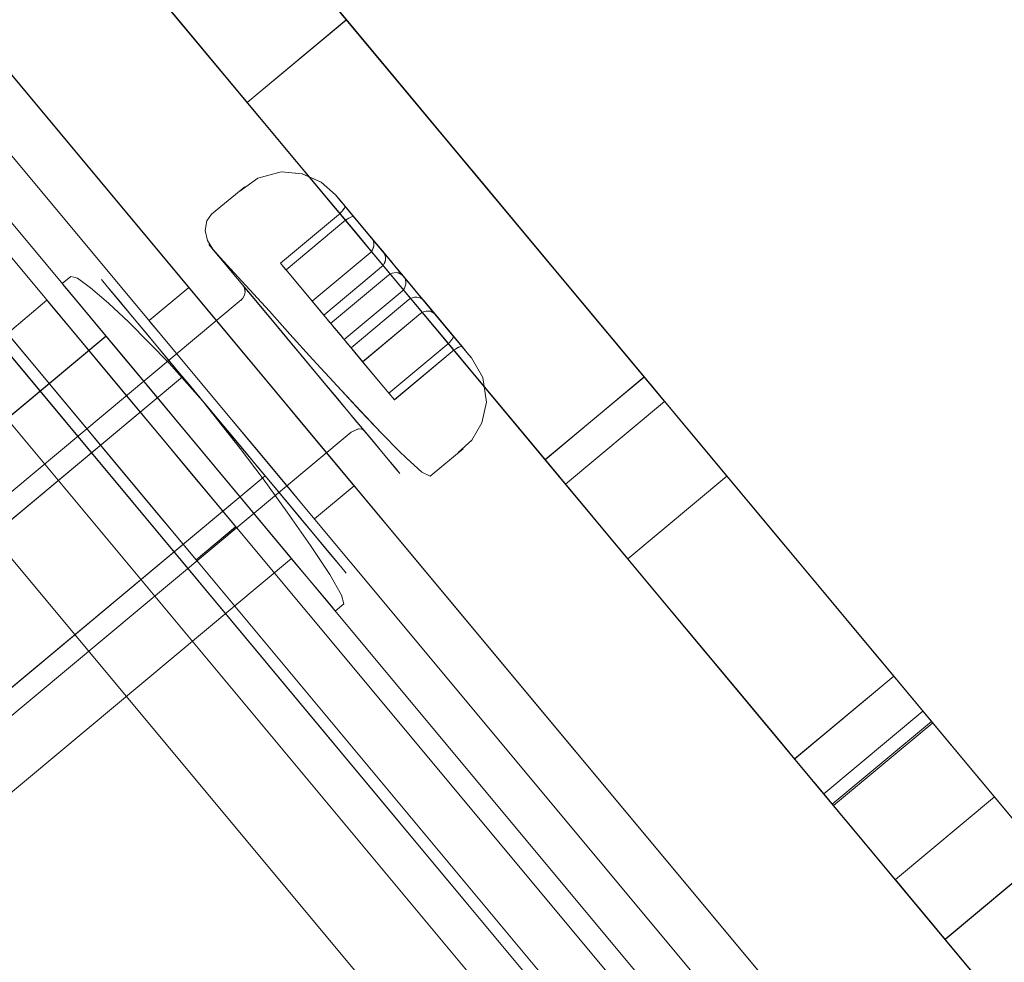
# Model space of a CAD drawing. Header units: millimetres. Extents: x -125266 to 274256, y -711690 to -301689.
# Tile 52 of 256: x -53316 to -53293, y -360951 to -360929. Entities that reach past the tile are written whole.
import ezdxf

# ---------------------------------------------------------------- set-up
doc = ezdxf.new("R2010")
doc.units = ezdxf.units.MM
doc.linetypes.add('CONTINOUS', pattern=[0])
for name, color, linetype, lineweight in [('AD Wall', 8, 'Continuous', 15), ('ARCH', 7, 'Continuous', 0), ('Equipment', 8, 'Continuous', 0), ('MEPTEK HVAC-Kitchen Fresh Air Duct', 3, 'Continuous', 30), ('MEPTEK-TEXT1', 7, 'Continuous', 30)]:
    doc.layers.add(name, color=color, linetype=linetype, lineweight=lineweight)
doc.layers.add('Light Equipment', color=8, linetype='Continuous')
doc.styles.get("Standard").update_dxf_attribs({"font": 'ARIALN.TTF'})
doc.styles.add('Times New Roman', font='times.ttf', dxfattribs={"height": 150})
doc.dimstyles.new('ARA-125', dxfattribs={"dimtxt": 200, "dimasz": 75, "dimexe": 0, "dimexo": 75, "dimgap": 7.5, "dimtad": 0, "dimdec": 0, "dimrnd": 5, "dimdsep": 46, "dimtxsty": 'Times New Roman', "dimblk": 'ARCHTICK', "dimcen": 56.25, "dimdle": 56.25, "dimclrd": 256, "dimclre": 256, "dimclrt": 256, "dimazin": 3, "dimtfac": 1, "dimtdec": 0, "dimtix": 1, "dimtmove": 1, "dimatfit": 3, "dimfxl": 0, "dimtolj": 1, "dimlwd": -1, "dimlwe": 0, "dimarcsym": 0})
pattern_1 = [(22.867872, (419150.544, -703283.92), (-30.845707, 73.1364), [])]

# ---------------------------------------------------------------- blocks, each defined once
blk = doc.blocks.new('A$Cf0359734')
at = {"layer": 'Equipment', "extrusion": (0, 0, -1), "elevation": -15}
for points in [[(-610.078, 1224.798, -3.802846), (-1131.035, 947.449, 3.802846)], [(-563.585, 1106.137, -3.146449), (-1057.949, 842.946, 3.146449)]]:
    blk.add_lwpolyline(points, format="xyb", close=True, dxfattribs=at)
for points in [[(-591.722, 1158.987, -3.538831), (-1086.084, 895.797), (-1091.774, 906.486), (-1091.58, 906.121), (-1086.084, 895.797), (-1084.559, 898.382), (-1083.015, 900.957), (-1081.46, 903.525), (-1079.888, 906.087), (-1078.303, 908.636), (-1076.702, 911.181)], [(-1077.22, 914.233), (-1087.359, 908.836), (-1091.168, 906.808, 3.626728), (-598.019, 1169.352)], [(-597.218, 1169.311, -3.616317), (-1091.58, 906.121), (-1091.532, 906.208), (-1091.475, 906.293), (-1091.426, 906.38), (-1091.369, 906.465), (-1091.32, 906.552), (-1091.272, 906.639), (-1091.215, 906.724), (-1091.168, 906.808), (-598.022, 1169.351)], [(-597.218, 1169.31, -3.616317), (-1091.582, 906.12, 3.616317), (-597.219, 1169.312)], [(-591.722, 1158.988, -3.538831), (-1086.084, 895.795), (-1084.554, 898.384), (-1083.015, 900.956), (-1081.455, 903.526), (-1079.889, 906.086), (-1078.304, 908.635), (-1076.703, 911.179)], [(-599.158, 1041.719, -0.011713), (-984.646, 836.489), (-990.409, 833.326), (-995.883, 829.759), (-1000.962, 825.886), (-1005.713, 821.665), (-1011.224, 815.871), (-1016.164, 809.592), (-1020.378, 803.047), (-1023.979, 796.101), (-1025.529, 792.694), (-1080.437, 895.526, 3.572618), (-594.649, 1154.151, -3.572618), (-1080.436, 895.526, 3.572618), (-594.65, 1154.151, -3.572618), (-1080.31, 895.593), (-1031.842, 804.552), (-1031.857, 804.516), (-1031.842, 804.552)], [(-546.271, 1063.035, -2.890001), (-1031.776, 804.429), (-1025.527, 792.692)]]:
    blk.add_lwpolyline(points, format="xyb", dxfattribs=at)
for points in [[(-291.028, 543.105), (-743.017, 302.473)], [(-292.438, 545.753), (-744.427, 305.122)], [(-743.016, 302.474), (-291.027, 543.105), (-743.016, 302.474), (-744.425, 305.121)], [(-245.91, 458.357), (-288.208, 537.808), (-740.197, 297.177)], [(-697.897, 217.726), (-740.196, 297.177), (-734.902, 299.996), (-740.196, 297.177), (-288.207, 537.809)], [(-728.008, 310.463), (-306.033, 535.116), (-728.008, 310.463), (-724.248, 303.401)], [(-732.607, 297.82), (-734.016, 300.467), (-294.39, 534.517)], [(-730.802, 304.671), (-301.007, 533.487), (-730.802, 304.671), (-730.238, 303.612)], [(-734.016, 300.466), (-732.606, 297.819), (-292.98, 531.869)], [(-728.72, 303.287), (-299.682, 531.7)], [(-725.729, 302.928), (-299.82, 529.675), (-300.384, 530.734)], [(-299.821, 529.675), (-300.384, 530.734), (-726.293, 303.987)], [(-726.293, 303.987), (-300.384, 530.734)], [(-725.729, 302.928), (-299.82, 529.675)], [(-298.272, 529.051), (-727.31, 300.639), (-727.982, 300.281), (-728.644, 299.928), (-729.285, 299.587), (-729.894, 299.263), (-730.455, 298.964), (-730.974, 298.688), (-731.429, 298.446), (-731.821, 298.237)], [(-728.009, 310.464), (-724.249, 303.401), (-302.273, 528.054), (-724.249, 303.401), (-302.273, 528.054), (-724.249, 303.401)], [(-611.324, 375.983), (-613.834, 374.647), (-616.248, 373.362), (-618.577, 372.122), (-621.209, 370.721), (-623.708, 369.39), (-625.524, 368.424), (-627.265, 367.496), (-628.938, 366.606), (-630.537, 365.754), (-632.062, 364.943), (-633.518, 364.168)], [(-614.344, 374.375), (-614.439, 374.325), (-631.524, 365.229), (-615.302, 373.865)], [(-614.346, 374.375), (-640.113, 360.656)], [(-619.915, 368.01), (-617.252, 369.428), (-615.251, 370.494), (-613.678, 371.331), (-613.52, 371.415), (-613.213, 371.579), (-613.186, 371.593), (-614.595, 374.24)], [(-640.113, 360.656), (-614.823, 374.121)], [(-614.823, 374.121), (-631.526, 365.228)], [(-615.3, 373.866), (-631.522, 365.23)], [(-632.107, 361.519), (-633.517, 364.167), (-632.107, 361.519), (-630.651, 362.295), (-629.127, 363.106), (-627.528, 363.957), (-625.855, 364.848), (-624.113, 365.775), (-622.302, 366.739), (-620.185, 367.867), (-617.977, 369.042), (-615.679, 370.266), (-612.863, 371.765), (-609.914, 373.335)], [(-632.109, 361.519), (-628.826, 363.266), (-625.507, 365.033), (-622.659, 366.55), (-619.784, 368.08), (-616.877, 369.628), (-618.287, 372.275)], [(-633.517, 364.168), (-630.738, 365.648), (-627.927, 367.144), (-625.089, 368.655), (-621.706, 370.456), (-618.286, 372.277)], [(-612.934, 371.727), (-630.114, 362.581), (-631.523, 365.228), (-630.114, 362.581), (-613.892, 371.217)], [(-612.936, 371.726), (-638.703, 358.008)], [(-638.703, 358.008), (-640.113, 360.655), (-638.703, 358.008), (-613.413, 371.472)], [(-613.413, 371.472), (-630.116, 362.579)], [(-613.89, 371.218), (-630.112, 362.582)], [(-638.39, 358.175), (-638.66, 358.031), (-638.501, 358.116), (-638.077, 358.341), (-637.977, 358.395), (-636.669, 359.091), (-634.916, 360.024), (-632.296, 361.419), (-629.834, 362.73), (-627.917, 363.75), (-626.467, 364.522), (-625.302, 365.142), (-624.243, 365.706), (-623.412, 366.149), (-622.464, 366.653), (-621.326, 367.259), (-619.918, 368.009), (-621.327, 370.656)], [(-621.328, 370.657), (-622.736, 369.908), (-623.874, 369.302), (-624.822, 368.797), (-625.653, 368.355), (-626.712, 367.791), (-627.877, 367.171), (-629.327, 366.398), (-631.244, 365.378), (-633.706, 364.068), (-636.326, 362.672), (-638.079, 361.739), (-639.387, 361.043), (-639.487, 360.99), (-639.911, 360.764), (-640.07, 360.68), (-639.8, 360.823)], [(-622.629, 366.792), (-622.206, 366.943), (-621.729, 366.952), (-621.253, 366.812), (-620.807, 366.471), (-620.535, 366.038)], [(-622.718, 366.745), (-622.628, 366.793), (-622.765, 366.72), (-622.967, 366.613), (-623.279, 366.446), (-623.692, 366.227), (-624.19, 365.962), (-624.724, 365.677), (-625.243, 365.401), (-625.714, 365.15), (-626.106, 364.941), (-626.636, 364.659), (-626.89, 364.524)], [(-626.892, 364.523), (-626.982, 364.475), (-626.844, 364.548), (-626.643, 364.655), (-626.331, 364.822), (-625.918, 365.042), (-625.42, 365.307), (-624.885, 365.591), (-624.366, 365.867), (-623.895, 366.118), (-623.503, 366.327), (-622.974, 366.609), (-622.72, 366.744)], [(-622.919, 366.638), (-622.927, 366.627), (-622.937, 366.608), (-622.936, 366.581), (-622.928, 366.552), (-622.918, 366.509), (-622.904, 366.469), (-622.887, 366.424), (-622.864, 366.382)], [(-624.447, 365.825), (-623.219, 366.478), (-622.917, 366.639)], [(-624.147, 365.984), (-622.918, 366.638)], [(-622.864, 366.385), (-622.041, 364.839), (-622.216, 364.746)], [(-623.039, 366.291), (-623.062, 366.333), (-623.09, 366.373), (-623.115, 366.407), (-623.137, 366.436), (-623.164, 366.462), (-623.186, 366.478), (-623.202, 366.482), (-623.221, 366.479)], [(-620.599, 366.173), (-620.129, 365.289)], [(-623.445, 364.092), (-622.217, 364.746), (-623.04, 366.292)], [(-623.784, 366.177), (-624.801, 365.636), (-624.755, 365.654), (-624.713, 365.663), (-624.664, 365.661), (-624.618, 365.652), (-624.572, 365.629), (-624.531, 365.603), (-624.498, 365.566), (-624.47, 365.527)], [(-624.145, 365.985), (-623.785, 366.177), (-623.824, 366.149), (-623.856, 366.119), (-623.881, 366.078), (-623.899, 366.035), (-623.906, 365.984), (-623.907, 365.935), (-623.895, 365.887), (-623.878, 365.842)], [(-624.25, 365.646), (-624.267, 365.691), (-624.279, 365.739), (-624.278, 365.788), (-624.268, 365.834), (-624.248, 365.885), (-624.222, 365.926), (-624.186, 365.959), (-624.146, 365.987)], [(-623.879, 365.845), (-623.056, 364.299), (-623.416, 364.107)], [(-623.427, 364.101), (-624.25, 365.647)], [(-624.446, 365.825), (-624.806, 365.633)], [(-625.163, 365.443), (-624.803, 365.635)], [(-625.465, 365.283), (-625.825, 365.091), (-624.808, 365.632)], [(-624.809, 365.632), (-624.849, 365.604), (-624.88, 365.574), (-624.906, 365.533), (-624.923, 365.489), (-624.93, 365.438), (-624.932, 365.39), (-624.92, 365.342), (-624.902, 365.297)], [(-624.471, 365.528), (-623.648, 363.982)], [(-625.162, 365.444), (-626.39, 364.79), (-626.692, 364.629)], [(-630.871, 365.577), (-629.462, 362.929)], [(-620.129, 365.29), (-620.084, 365.104), (-620.132, 364.888), (-620.269, 364.686), (-620.462, 364.549)], [(-624.903, 365.3), (-624.08, 363.754), (-624.673, 363.438), (-624.313, 363.63)], [(-625.125, 365.181), (-624.302, 363.635)], [(-625.122, 365.18), (-625.149, 365.22), (-625.188, 365.253), (-625.223, 365.282), (-625.275, 365.302), (-625.321, 365.312), (-625.369, 365.313), (-625.417, 365.301), (-625.462, 365.284), (-626.691, 364.63)], [(-631.527, 365.228), (-631.527, 365.228)], [(-631.527, 365.228), (-631.527, 365.228)], [(-625.826, 365.093), (-625.781, 365.11), (-625.738, 365.119), (-625.69, 365.117), (-625.641, 365.103), (-625.598, 365.085), (-625.557, 365.059), (-625.524, 365.022), (-625.496, 364.983), (-624.673, 363.437)], [(-623.269, 364.185), (-622.041, 364.839)], [(-626.39, 364.792), (-626.403, 364.778), (-626.408, 364.762), (-626.408, 364.735), (-626.401, 364.698), (-626.39, 364.663), (-626.375, 364.623), (-626.358, 364.578), (-626.335, 364.536), (-625.512, 362.99)], [(-620.461, 364.548), (-620.691, 364.432), (-621.24, 364.174), (-622.221, 363.706), (-622.865, 363.397), (-623.583, 363.049), (-624.334, 362.697), (-625.058, 362.359), (-625.702, 362.063), (-626.238, 361.832), (-626.453, 361.752)], [(-626.69, 364.63), (-626.677, 364.631), (-626.655, 364.629), (-626.633, 364.613), (-626.614, 364.589), (-626.584, 364.558), (-626.559, 364.524), (-626.531, 364.484), (-626.508, 364.442)], [(-623.649, 363.983), (-623.056, 364.299)], [(-626.511, 364.443), (-625.688, 362.897)], [(-627.523, 362.318), (-627.71, 362.707), (-627.773, 363.17), (-627.692, 363.655), (-627.398, 364.151), (-626.98, 364.475)], [(-625.3, 361.972), (-625.067, 362.096), (-624.58, 362.355), (-624.225, 362.544), (-623.796, 362.772), (-623.32, 363.026), (-622.833, 363.285), (-622.383, 363.525), (-622.001, 363.728), (-621.721, 363.877), (-621.536, 363.976), (-621.409, 364.043), (-621.488, 364.001)], [(-623.419, 364.106), (-623.429, 364.1), (-623.424, 364.103), (-623.419, 364.106), (-623.403, 364.114), (-623.376, 364.129), (-623.344, 364.145), (-623.307, 364.165), (-623.27, 364.185)], [(-623.444, 364.093), (-623.486, 364.07), (-623.529, 364.047), (-623.571, 364.025), (-623.613, 364.002), (-623.645, 363.985), (-623.677, 363.968), (-623.703, 363.954), (-623.719, 363.946)], [(-621.69, 363.894), (-621.516, 363.987), (-621.463, 364.015), (-621.468, 363.998), (-621.494, 363.971), (-621.509, 363.949), (-621.519, 363.93), (-621.532, 363.903), (-621.537, 363.873), (-621.541, 363.844), (-621.541, 363.817), (-621.536, 363.758), (-621.514, 363.702)], [(-621.49, 364), (-621.723, 363.876), (-622.21, 363.617), (-622.564, 363.428), (-622.993, 363.2), (-623.47, 362.946), (-623.957, 362.687), (-624.407, 362.447), (-624.788, 362.244), (-625.068, 362.095), (-625.254, 361.996), (-625.381, 361.929), (-625.301, 361.971)], [(-624.011, 363.79), (-623.651, 363.982)], [(-623.718, 363.946), (-624.078, 363.755)], [(-624.285, 363.645), (-624.243, 363.667), (-624.2, 363.69), (-624.158, 363.712), (-624.116, 363.735), (-624.079, 363.755), (-624.052, 363.769), (-624.026, 363.783), (-624.01, 363.791)], [(-621.512, 363.705), (-615.99, 353.333)], [(-625.513, 362.991), (-624.285, 363.645)], [(-624.311, 363.631), (-624.301, 363.636), (-624.306, 363.634), (-624.311, 363.631), (-624.327, 363.622), (-624.353, 363.608), (-624.385, 363.591), (-624.422, 363.572), (-624.459, 363.552)], [(-620.277, 363.513), (-619.713, 362.454)], [(-624.46, 363.551), (-624.672, 363.439), (-625.689, 362.897)], [(-622.931, 360.468), (-621.819, 361.06), (-621.258, 361.359), (-620.469, 361.779), (-619.781, 362.145), (-619.151, 362.48), (-618.664, 362.74), (-618.373, 362.895), (-618.325, 362.92), (-618.51, 362.821), (-618.881, 362.624), (-619.379, 362.359), (-620.506, 361.759), (-621.565, 361.195)], [(-625.688, 362.898), (-625.513, 362.991)], [(-617.639, 362.719), (-617.518, 362.491)], [(-617.714, 362.728), (-617.642, 362.719)], [(-617.714, 362.729), (-617.8, 362.738), (-618.165, 362.645), (-618.684, 362.471), (-619.29, 362.243), (-620.521, 361.71), (-621.565, 361.195), (-622.677, 360.603), (-624.027, 359.885), (-624.715, 359.518), (-625.345, 359.183), (-625.832, 358.923), (-626.123, 358.768), (-626.171, 358.743), (-625.986, 358.842), (-625.615, 359.039), (-625.117, 359.304), (-623.99, 359.904), (-622.931, 360.468)], [(-627.13, 361.563), (-627.6, 362.447)], [(-630.118, 362.581), (-630.118, 362.581)], [(-630.118, 362.581), (-630.118, 362.581)], [(-617.335, 361.995), (-616.771, 360.936)], [(-625.043, 361.825), (-625.167, 361.956), (-625.248, 361.981), (-625.299, 361.974)], [(-618.92, 361.742), (-613.906, 352.324)], [(-619.521, 351.453), (-625.042, 361.824)], [(-626.451, 361.75), (-626.916, 361.577), (-627.128, 361.566)], [(-620.924, 361.536), (-615.552, 351.446)], [(-637.455, 358.673), (-638.864, 361.32)], [(-626.262, 358.231), (-625.826, 358.572), (-625.156, 359.024), (-624.364, 359.541), (-623.553, 360.047), (-622.794, 360.499), (-621.562, 361.196)], [(-645.324, 354.483), (-643.82, 355.284), (-642.65, 355.906), (-642.566, 355.952), (-641.644, 356.442), (-641.025, 356.772), (-640.723, 356.932), (-640.697, 356.947), (-640.882, 356.848), (-641.237, 356.659), (-641.655, 356.436), (-642.11, 356.194), (-642.274, 356.107), (-642.169, 356.163), (-641.888, 356.312), (-641.401, 356.572), (-640.22, 357.2), (-638.388, 358.175), (-639.798, 360.823)], [(-639.798, 360.824), (-641.63, 359.849), (-642.811, 359.22)], [(-642.647, 359.307), (-642.292, 359.496), (-642.107, 359.595), (-642.133, 359.581), (-642.435, 359.42)], [(-622.476, 360.71), (-622.476, 360.71)], [(-625.009, 359.633), (-625.573, 360.692)], [(-638.661, 358.031), (-640.07, 360.678)], [(-640.114, 360.656), (-640.114, 360.656)], [(-618.2, 350.036), (-623.572, 360.127)], [(-642.091, 359.603), (-640.682, 356.956)], [(-622.818, 357.716), (-623.382, 358.775)], [(-619.847, 349.16), (-624.861, 358.578)], [(-642.275, 356.106), (-643.684, 358.753)], [(-626.387, 358.061), (-626.26, 358.231)], [(-626.265, 357.832), (-626.386, 358.06)], [(-638.705, 358.009), (-638.705, 358.009)]]:
    blk.add_lwpolyline(points, dxfattribs=at)
for points in [[(-300.443, 532.427), (-730.237, 303.611)], [(-300.864, 525.406), (-722.839, 300.753)], [(-633.517, 364.168), (-636.08, 362.804), (-637.747, 361.916), (-638.632, 361.445), (-638.859, 361.324), (-638.473, 361.53), (-637.573, 362.009), (-636.329, 362.671), (-634.91, 363.427), (-633.041, 364.422), (-631.558, 365.211), (-630.881, 365.572), (-631.066, 365.473), (-631.908, 365.025)], [(-631.523, 365.228), (-630.114, 362.581)], [(-620.462, 364.547), (-620.335, 364.615), (-620.526, 364.513), (-620.812, 364.361), (-621.251, 364.127), (-621.834, 363.817), (-622.527, 363.448), (-623.279, 363.048), (-624.01, 362.659), (-624.671, 362.306), (-625.222, 362.013), (-625.969, 361.616), (-626.329, 361.424), (-626.456, 361.356), (-626.26, 361.461), (-625.974, 361.613), (-625.54, 361.844), (-624.957, 362.154), (-624.258, 362.526), (-623.512, 362.924), (-622.776, 363.315), (-622.12, 363.665), (-621.569, 363.958), (-620.822, 364.355)], [(-622.925, 362.103), (-623.83, 361.621), (-624.63, 361.195), (-625.217, 360.882), (-625.535, 360.713), (-625.217, 360.882), (-624.63, 361.195), (-623.83, 361.621), (-622.925, 362.103), (-622.02, 362.585), (-621.22, 363.01), (-620.632, 363.323), (-620.315, 363.492), (-620.632, 363.323), (-621.22, 363.01), (-622.02, 362.585)], [(-632.107, 361.519), (-630.498, 362.376), (-629.656, 362.824), (-629.471, 362.923), (-630.148, 362.562), (-631.631, 361.773), (-633.5, 360.778), (-634.919, 360.023), (-636.163, 359.36), (-637.063, 358.881), (-637.449, 358.675), (-637.222, 358.797), (-636.337, 359.267), (-634.67, 360.155)], [(-622.65, 359.757), (-623.783, 359.153), (-624.778, 358.623), (-625.557, 358.209), (-626.065, 357.939), (-626.261, 357.834), (-626.139, 357.899), (-625.694, 358.136), (-624.974, 358.519), (-624.021, 359.027), (-622.909, 359.618), (-621.724, 360.25), (-620.554, 360.873), (-619.479, 361.445), (-618.584, 361.921), (-617.933, 362.268), (-617.578, 362.457), (-617.541, 362.477), (-617.827, 362.324), (-618.415, 362.011), (-619.262, 361.56), (-620.299, 361.008), (-621.459, 360.391)], [(-622.361, 361.043), (-623.266, 360.561), (-624.066, 360.136), (-624.653, 359.823), (-624.971, 359.654), (-624.653, 359.823), (-624.066, 360.136), (-623.266, 360.561), (-622.361, 361.043), (-621.455, 361.525), (-620.656, 361.951), (-620.068, 362.264), (-619.751, 362.433), (-620.068, 362.264), (-620.656, 361.951), (-621.455, 361.525)], [(-623.382, 358.775), (-623.218, 358.863), (-622.747, 359.113), (-622.011, 359.505), (-621.1, 359.99), (-620.11, 360.517), (-619.141, 361.033), (-618.31, 361.475), (-617.701, 361.799), (-617.378, 361.971), (-617.701, 361.799), (-618.31, 361.475), (-619.141, 361.033), (-620.11, 360.517), (-621.1, 359.99), (-622.011, 359.505), (-622.747, 359.113), (-623.218, 358.863)], [(-622.407, 359.886), (-621.427, 360.408), (-620.501, 360.901), (-619.722, 361.315), (-619.182, 361.603), (-618.934, 361.735), (-619.002, 361.699), (-619.389, 361.493), (-620.045, 361.143), (-620.903, 360.687), (-621.861, 360.177), (-622.83, 359.661), (-623.693, 359.201), (-624.36, 358.846), (-624.763, 358.632), (-624.853, 358.584), (-624.62, 358.708), (-624.095, 358.987), (-623.328, 359.396)], [(-622.96, 360.453), (-622.478, 360.709), (-621.959, 360.985), (-621.488, 361.236), (-621.133, 361.425), (-620.942, 361.527), (-620.921, 361.538), (-620.953, 361.521), (-621.165, 361.408), (-621.366, 361.301), (-621.535, 361.211), (-622.017, 360.954), (-622.536, 360.678), (-623.007, 360.427), (-623.367, 360.236), (-623.553, 360.137), (-623.542, 360.143), (-623.33, 360.255)], [(-622.818, 357.716), (-622.654, 357.803), (-622.183, 358.054), (-621.447, 358.446), (-620.536, 358.931), (-619.546, 359.458), (-618.577, 359.974), (-617.746, 360.416), (-617.137, 360.74), (-616.814, 360.912), (-617.137, 360.74), (-617.746, 360.416), (-618.577, 359.974), (-619.546, 359.458), (-620.536, 358.931), (-621.447, 358.446), (-622.183, 358.054), (-622.654, 357.803)]]:
    blk.add_lwpolyline(points, close=True, dxfattribs=at)
at = {"layer": 'Equipment', "extrusion": (0, 0, -1)}
for centre, radius, start, end in [((-625.132, 625.132, -15), 625.132, 145.142558, 90.917696), ((-624.647, 624.948, -15), 545.055, 148.86045, 87.1998), ((-624.649, 624.946, -15), 545.055, 148.86045, 87.1998), ((-624.649, 624.946, -15), 545.055, 148.86045, 87.1998), ((-624.649, 624.946, -15), 545.055, 148.86045, 87.1998), ((-624.648, 624.948, -15), 535.053, 147.01591, 89.04434), ((-624.648, 624.948, -15), 535.053, 147.01591, 89.04434)]:
    blk.add_arc(centre, radius, start, end, dxfattribs=at)
blk = doc.blocks.new('ARCH')
at = {"layer": 'AD Wall', "lineweight": 0}
h = blk.add_hatch(dxfattribs=at)
h.set_pattern_fill('ANSI31', color=256, scale=25, angle=-22.1321)
h.set_pattern_definition(pattern_1)
edge = h.paths.add_edge_path()
edge.add_arc((-53209.777, -360694.998), 761.132, 66.950176, 372.725314)
edge.add_line((-52467.341, -360527.338), (-52564.885, -360549.366))
edge.add_arc((-53209.777, -360694.998), 661.132, -293.049824, 12.725314, ccw=False)
edge.add_line((-52950.923, -360086.648), (-52911.77, -359994.631))
h = blk.add_hatch(dxfattribs=at)
h.set_pattern_fill('ANSI31', color=256, scale=25, angle=-22.1321)
h.set_pattern_definition(pattern_1)
edge = h.paths.add_edge_path()
edge.add_arc((-53209.777, -360694.998), 761.132, 66.950176, 372.725314)
edge.add_line((-52467.341, -360527.338), (-52564.885, -360549.366))
edge.add_arc((-53209.777, -360694.998), 661.132, -293.049824, 12.725314, ccw=False)
edge.add_line((-52950.923, -360086.648), (-52911.77, -359994.631))
at = {"layer": 'AD Wall', "lineweight": 0, "extrusion": (0, 0, -1)}
for radius in [761.132, 761.132, 661.132, 661.132]:
    blk.add_arc((53209.777, -360694.998, -5.049), radius, 167.274686, 113.049824, dxfattribs=at)
at = {"layer": 'Light Equipment', "lineweight": 0, "extrusion": (0, 0, -1), "elevation": -5.049}
for points in [[(52997.285, -360133.855, -3.802846), (52619.203, -360587.036, 3.802846)], [(53085.056, -360226.257, -3.146449), (52726.274, -360656.304, 3.146449)]]:
    blk.add_lwpolyline(points, format="xyb", close=True, dxfattribs=at)
for points in [[(52681.566, -360597.53), (52674.208, -360606.349), (52671.443, -360609.663, 3.626728), (53029.343, -360180.672)], [(53030.101, -360180.409, -3.616317), (52671.32, -360610.454), (52671.332, -360610.355), (52671.353, -360610.255), (52671.365, -360610.156), (52671.386, -360610.056), (52671.399, -360609.957), (52671.411, -360609.858), (52671.432, -360609.758), (52671.443, -360609.663), (53029.342, -360180.674)], [(53030.101, -360180.41, -3.616317), (52671.318, -360610.456, 3.616317), (53030.101, -360180.408)], [(53039.081, -360187.901, -3.538831), (52680.301, -360617.948), (52680.744, -360614.974), (52681.2, -360612.012), (52681.677, -360609.043), (52682.163, -360606.082), (52682.671, -360603.124), (52683.196, -360600.164)], [(53039.082, -360187.901, -3.538831), (52680.301, -360617.947), (52671.003, -360610.189), (52671.321, -360610.454), (52680.301, -360617.947), (52680.74, -360614.977), (52681.2, -360612.01), (52681.673, -360609.046), (52682.163, -360606.081), (52682.671, -360603.122), (52683.196, -360600.162)], [(53076.373, -360299.33, -0.011713), (52796.609, -360634.668), (52792.462, -360639.77), (52788.735, -360645.136), (52785.489, -360650.637), (52782.678, -360656.337), (52779.757, -360663.781), (52777.546, -360671.458), (52776.108, -360679.109), (52775.39, -360686.899), (52775.238, -360690.639), (52685.634, -360616.071, 3.572618), (53038.192, -360193.484, -3.572618), (52685.634, -360616.07, 3.572618), (53038.191, -360193.484, -3.572618), (52685.726, -360615.961), (52764.922, -360682.033), (52764.921, -360682.072), (52764.922, -360682.033)], [(53117.333, -360259.66, -2.890001), (52765.029, -360682.122), (52775.24, -360690.64)]]:
    blk.add_lwpolyline(points, format="xyb", dxfattribs=at)
for points in [[(53549.65, -360645.12), (53221.621, -361038.305)], [(53547.346, -360643.197), (53219.317, -361036.382)], [(53221.622, -361038.304), (53549.65, -360645.119), (53221.622, -361038.304), (53219.319, -361036.382)], [(53623.372, -360706.625), (53554.257, -360648.964), (53226.229, -361042.148)], [(53295.344, -361099.809), (53226.229, -361042.148), (53230.072, -361037.542), (53226.229, -361042.148), (53554.258, -360648.963)], [(53233.017, -361038.693), (53230.714, -361036.772), (53549.771, -360654.341)], [(53230.715, -361036.773), (53233.018, -361038.694), (53552.074, -360656.263)], [(53232.108, -361031.667), (53544.03, -360657.788), (53232.108, -361031.667), (53233.029, -361032.435)], [(53232.513, -361025.249), (53538.76, -360658.173), (53232.513, -361025.249), (53238.657, -361030.375)], [(53234.558, -361032.165), (53545.93, -360658.945)], [(53237.464, -361031.371), (53546.565, -360660.872), (53545.644, -360660.104)], [(53546.565, -360660.872), (53545.644, -360660.104), (53236.542, -361030.602)], [(53236.542, -361030.602), (53545.643, -360660.104)], [(53548.234, -360660.866), (53236.862, -361034.087), (53236.374, -361034.671), (53235.893, -361035.247), (53235.428, -361035.804), (53234.987, -361036.334), (53234.579, -361036.822), (53234.203, -361037.274), (53233.872, -361037.67), (53233.588, -361038.01)], [(53237.464, -361031.371), (53546.565, -360660.872)], [(53232.513, -361025.249), (53238.657, -361030.374), (53544.903, -360663.298), (53238.657, -361030.374), (53544.903, -360663.298), (53238.657, -361030.374)], [(53315.916, -360920.597), (53314.095, -360922.78), (53312.342, -360924.88), (53310.652, -360926.906), (53308.742, -360929.195), (53306.929, -360931.369), (53305.611, -360932.949), (53304.347, -360934.464), (53303.132, -360935.919), (53301.972, -360937.31), (53300.865, -360938.636), (53299.809, -360939.903)], [(53302.113, -360941.824), (53299.81, -360939.903), (53302.113, -360941.824), (53303.17, -360940.558), (53304.276, -360939.232), (53305.437, -360937.841), (53306.651, -360936.385), (53307.915, -360934.87), (53309.229, -360933.295), (53310.766, -360931.453), (53312.368, -360929.532), (53314.036, -360927.534), (53316.08, -360925.084), (53318.22, -360922.518)], [(53313.724, -360923.224), (53313.655, -360923.307), (53301.256, -360938.168), (53313.029, -360924.057)], [(53313.723, -360923.225), (53295.023, -360945.64)], [(53310.962, -360931.219), (53312.894, -360928.902), (53314.347, -360927.161), (53315.488, -360925.793), (53315.603, -360925.655), (53315.826, -360925.388), (53315.845, -360925.365), (53313.542, -360923.444)], [(53295.022, -360945.64), (53313.377, -360923.64)], [(53313.377, -360923.64), (53301.254, -360938.17)], [(53313.03, -360924.055), (53301.257, -360938.167)], [(53316.028, -360925.146), (53303.56, -360940.091), (53301.257, -360938.169), (53303.56, -360940.091), (53315.333, -360925.979)], [(53316.027, -360925.147), (53297.326, -360947.562)], [(53297.326, -360947.562), (53295.023, -360945.641), (53297.326, -360947.562), (53315.681, -360925.562)], [(53315.681, -360925.562), (53303.558, -360940.092)], [(53315.334, -360925.977), (53303.561, -360940.089)], [(53302.112, -360941.826), (53304.494, -360938.97), (53306.903, -360936.083), (53308.971, -360933.605), (53311.057, -360931.104), (53313.166, -360928.576), (53310.864, -360926.655)], [(53299.809, -360939.902), (53301.826, -360937.485), (53303.867, -360935.039), (53305.926, -360932.57), (53308.381, -360929.628), (53310.864, -360926.652)], [(53297.554, -360947.289), (53297.358, -360947.524), (53297.473, -360947.386), (53297.781, -360947.018), (53297.854, -360946.93), (53298.803, -360945.793), (53300.074, -360944.268), (53301.976, -360941.988), (53303.763, -360939.847), (53305.154, -360938.18), (53306.207, -360936.918), (53307.052, -360935.905), (53307.82, -360934.983), (53308.424, -360934.26), (53309.111, -360933.436), (53309.938, -360932.446), (53310.96, -360931.221), (53308.657, -360929.3)], [(53308.656, -360929.299), (53307.634, -360930.524), (53306.808, -360931.514), (53306.12, -360932.338), (53305.517, -360933.061), (53304.748, -360933.983), (53303.903, -360934.996), (53302.85, -360936.258), (53301.459, -360937.925), (53299.672, -360940.066), (53297.771, -360942.346), (53296.499, -360943.871), (53295.55, -360945.008), (53295.477, -360945.096), (53295.169, -360945.464), (53295.054, -360945.602), (53295.25, -360945.367)], [(53308.907, -360933.369), (53309.242, -360933.07), (53309.68, -360932.882), (53310.174, -360932.833), (53310.715, -360932.98), (53311.13, -360933.279)], [(53311.02, -360933.178), (53311.789, -360933.819)], [(53308.842, -360933.446), (53308.907, -360933.368), (53308.808, -360933.488), (53308.662, -360933.663), (53308.435, -360933.935), (53308.135, -360934.294), (53307.774, -360934.727), (53307.386, -360935.192), (53307.009, -360935.643), (53306.667, -360936.053), (53306.383, -360936.394), (53305.999, -360936.854), (53305.814, -360937.075)], [(53305.813, -360937.077), (53305.747, -360937.156), (53305.847, -360937.036), (53305.993, -360936.861), (53306.22, -360936.589), (53306.52, -360936.23), (53306.881, -360935.797), (53307.269, -360935.332), (53307.646, -360934.881), (53307.988, -360934.471), (53308.272, -360934.13), (53308.656, -360933.669), (53308.841, -360933.448)], [(53308.696, -360933.621), (53308.693, -360933.634), (53308.691, -360933.656), (53308.701, -360933.681), (53308.721, -360933.704), (53308.745, -360933.74), (53308.774, -360933.772), (53308.807, -360933.807), (53308.843, -360933.838)], [(53307.587, -360934.951), (53308.479, -360933.882), (53308.698, -360933.62)], [(53307.805, -360934.689), (53308.696, -360933.621)], [(53311.788, -360933.819), (53311.9, -360933.975), (53311.937, -360934.193), (53311.886, -360934.432), (53311.759, -360934.63)], [(53308.842, -360933.835), (53310.187, -360934.957), (53310.06, -360935.109)], [(53308.716, -360933.988), (53308.679, -360933.958), (53308.638, -360933.931), (53308.602, -360933.909), (53308.57, -360933.891), (53308.535, -360933.877), (53308.509, -360933.871), (53308.492, -360933.872), (53308.476, -360933.882)], [(53309.168, -360936.178), (53310.059, -360935.11), (53308.715, -360933.988)], [(53307.807, -360934.688), (53308.068, -360934.374), (53308.042, -360934.415), (53308.024, -360934.455), (53308.016, -360934.503), (53308.016, -360934.549), (53308.029, -360934.599), (53308.045, -360934.645), (53308.075, -360934.685), (53308.108, -360934.72)], [(53308.068, -360934.374), (53307.331, -360935.258), (53307.366, -360935.225), (53307.402, -360935.201), (53307.447, -360935.184), (53307.493, -360935.175), (53307.545, -360935.179), (53307.592, -360935.188), (53307.637, -360935.209), (53307.678, -360935.235)], [(53311.76, -360934.631), (53311.591, -360934.826), (53311.18, -360935.271), (53310.447, -360936.074), (53309.967, -360936.603), (53309.433, -360937.196), (53308.87, -360937.805), (53308.327, -360938.391), (53307.842, -360938.907), (53307.432, -360939.323), (53307.263, -360939.479)], [(53308.105, -360934.718), (53309.45, -360935.84), (53309.189, -360936.153)], [(53307.837, -360935.042), (53307.804, -360935.006), (53307.775, -360934.966), (53307.758, -360934.921), (53307.749, -360934.875), (53307.749, -360934.82), (53307.757, -360934.772), (53307.779, -360934.727), (53307.805, -360934.687)], [(53309.296, -360936.025), (53310.187, -360934.957)], [(53309.181, -360936.163), (53307.836, -360935.041)], [(53307.588, -360934.95), (53307.326, -360935.263)], [(53315.064, -360935.263), (53315.262, -360935.428)], [(53314.99, -360935.282), (53315.061, -360935.263)], [(53314.99, -360935.281), (53314.908, -360935.306), (53314.604, -360935.529), (53314.189, -360935.886), (53313.714, -360936.325), (53312.774, -360937.283), (53312.001, -360938.153), (53311.194, -360939.12), (53310.214, -360940.295), (53309.715, -360940.893), (53309.257, -360941.441), (53308.904, -360941.865), (53308.693, -360942.118), (53308.658, -360942.16), (53308.792, -360941.999), (53309.061, -360941.676), (53309.423, -360941.243), (53310.241, -360940.262), (53311.009, -360939.341)], [(53307.676, -360935.234), (53309.021, -360936.356)], [(53307.324, -360935.266), (53307.298, -360935.306), (53307.281, -360935.346), (53307.272, -360935.394), (53307.272, -360935.441), (53307.285, -360935.491), (53307.302, -360935.536), (53307.331, -360935.576), (53307.364, -360935.611)], [(53307.068, -360935.573), (53307.329, -360935.26)], [(53306.848, -360935.836), (53306.587, -360936.149), (53307.325, -360935.265)], [(53311.009, -360939.341), (53311.816, -360938.374), (53312.224, -360937.886), (53312.796, -360937.2), (53313.296, -360936.601), (53313.753, -360936.053), (53314.106, -360935.629), (53314.318, -360935.376), (53314.352, -360935.335), (53314.218, -360935.496), (53313.949, -360935.818), (53313.588, -360936.251), (53312.769, -360937.232), (53312.001, -360938.153)], [(53312.321, -360935.521), (53313.242, -360936.289)], [(53310.868, -360935.701), (53310.995, -360935.549), (53311.033, -360935.503), (53311.035, -360935.52), (53311.021, -360935.555), (53311.015, -360935.581), (53311.013, -360935.603), (53311.011, -360935.632), (53311.018, -360935.662), (53311.025, -360935.691), (53311.036, -360935.715), (53311.062, -360935.768), (53311.104, -360935.811)], [(53308.249, -360938.841), (53308.418, -360938.638), (53308.771, -360938.214), (53309.029, -360937.906), (53309.34, -360937.533), (53309.686, -360937.118), (53310.039, -360936.695), (53310.366, -360936.303), (53310.642, -360935.972), (53310.846, -360935.727), (53310.98, -360935.566), (53311.073, -360935.456), (53311.015, -360935.525)], [(53311.014, -360935.526), (53310.845, -360935.729), (53310.491, -360936.153), (53310.234, -360936.461), (53309.923, -360936.834), (53309.577, -360937.249), (53309.223, -360937.672), (53308.897, -360938.064), (53308.62, -360938.395), (53308.417, -360938.64), (53308.282, -360938.801), (53308.19, -360938.911), (53308.247, -360938.842)], [(53307.362, -360935.609), (53308.707, -360936.731), (53308.277, -360937.247), (53308.538, -360936.933)], [(53307.205, -360935.802), (53307.164, -360935.776), (53307.116, -360935.759), (53307.072, -360935.746), (53307.017, -360935.746), (53306.971, -360935.755), (53306.926, -360935.772), (53306.886, -360935.801), (53306.85, -360935.834), (53305.959, -360936.902)], [(53307.068, -360935.573), (53306.177, -360936.641), (53305.958, -360936.904)], [(53311.105, -360935.808), (53320.127, -360943.335)], [(53315.618, -360935.819), (53316.539, -360936.587)], [(53309.02, -360936.355), (53309.45, -360935.84)], [(53307.202, -360935.802), (53308.547, -360936.924)], [(53309.187, -360936.155), (53309.18, -360936.164), (53309.183, -360936.16), (53309.187, -360936.155), (53309.199, -360936.141), (53309.218, -360936.118), (53309.241, -360936.091), (53309.268, -360936.058), (53309.295, -360936.026)], [(53309.169, -360936.177), (53309.138, -360936.214), (53309.107, -360936.251), (53309.077, -360936.288), (53309.046, -360936.324), (53309.023, -360936.352), (53309, -360936.38), (53308.981, -360936.403), (53308.969, -360936.417)], [(53306.586, -360936.148), (53306.621, -360936.115), (53306.657, -360936.091), (53306.702, -360936.074), (53306.753, -360936.069), (53306.8, -360936.069), (53306.848, -360936.078), (53306.892, -360936.099), (53306.933, -360936.125), (53308.278, -360937.247)], [(53308.757, -360936.671), (53309.018, -360936.358)], [(53308.97, -360936.416), (53308.709, -360936.729)], [(53314.245, -360936.65), (53322.438, -360943.485)], [(53308.558, -360936.909), (53308.589, -360936.872), (53308.62, -360936.835), (53308.651, -360936.798), (53308.681, -360936.762), (53308.708, -360936.729), (53308.727, -360936.706), (53308.747, -360936.683), (53308.758, -360936.669)], [(53306.176, -360936.639), (53306.169, -360936.657), (53306.171, -360936.674), (53306.181, -360936.698), (53306.201, -360936.73), (53306.225, -360936.758), (53306.253, -360936.79), (53306.286, -360936.825), (53306.323, -360936.856), (53307.668, -360937.978)], [(53305.959, -360936.902), (53305.971, -360936.897), (53305.992, -360936.89), (53306.018, -360936.897), (53306.045, -360936.911), (53306.085, -360936.929), (53306.121, -360936.951), (53306.162, -360936.977), (53306.199, -360937.008)], [(53307.667, -360937.977), (53308.559, -360936.908)], [(53308.539, -360936.931), (53308.547, -360936.922), (53308.543, -360936.927), (53308.539, -360936.931), (53308.528, -360936.945), (53308.509, -360936.968), (53308.486, -360936.996), (53308.459, -360937.028), (53308.432, -360937.06)], [(53308.431, -360937.061), (53308.277, -360937.246), (53307.54, -360938.13)], [(53306.196, -360937.008), (53307.541, -360938.13)], [(53306.059, -360939.358), (53305.739, -360939.068), (53305.506, -360938.663), (53305.399, -360938.183), (53305.484, -360937.613), (53305.749, -360937.155)], [(53312.466, -360937.595), (53321.244, -360944.919)], [(53301.73, -360937.601), (53304.032, -360939.522)], [(53307.54, -360938.129), (53307.667, -360937.977)], [(53308.766, -360942.668), (53309.042, -360942.188), (53309.493, -360941.517), (53310.032, -360940.74), (53310.592, -360939.965), (53311.124, -360939.261), (53312.004, -360938.152)], [(53301.254, -360938.171), (53301.254, -360938.171)], [(53301.254, -360938.171), (53301.254, -360938.171)], [(53317.565, -360946.408), (53308.543, -360938.881)], [(53311.339, -360938.946), (53311.339, -360938.946)], [(53308.542, -360938.88), (53308.378, -360938.805), (53308.293, -360938.813), (53308.249, -360938.838)], [(53306.708, -360939.909), (53305.938, -360939.267)], [(53307.266, -360939.48), (53306.9, -360939.816), (53306.708, -360939.905)], [(53319.322, -360947.222), (53310.544, -360939.899)], [(53303.557, -360940.092), (53303.557, -360940.092)], [(53303.557, -360940.092), (53303.557, -360940.092)], [(53309.399, -360940.897), (53308.478, -360940.129)], [(53312.151, -360941.848), (53311.23, -360941.08)], [(53318.127, -360948.654), (53309.934, -360941.819)], [(53308.715, -360942.873), (53308.769, -360942.668)], [(53308.914, -360943.039), (53308.716, -360942.874)], [(53298.232, -360946.476), (53295.93, -360944.555)], [(53292.521, -360953.322), (53293.612, -360952.014), (53294.462, -360950.996), (53294.523, -360950.922), (53295.192, -360950.121), (53295.641, -360949.582), (53295.86, -360949.319), (53295.879, -360949.296), (53295.745, -360949.458), (53295.487, -360949.766), (53295.184, -360950.13), (53294.853, -360950.526), (53294.734, -360950.669), (53294.811, -360950.577), (53295.015, -360950.333), (53295.368, -360949.909), (53296.225, -360948.882), (53297.555, -360947.288), (53295.252, -360945.367)], [(53295.251, -360945.366), (53293.921, -360946.96), (53293.064, -360947.987)], [(53293.184, -360947.844), (53293.441, -360947.536), (53293.576, -360947.374), (53293.556, -360947.397), (53293.337, -360947.66)], [(53297.357, -360947.525), (53295.054, -360945.604)], [(53295.022, -360945.641), (53295.022, -360945.641)], [(53293.587, -360947.361), (53295.89, -360949.282)], [(53297.324, -360947.562), (53297.324, -360947.562)], [(53294.734, -360950.669), (53292.431, -360948.748)]]:
    blk.add_lwpolyline(points, dxfattribs=at)
for points in [[(53544.951, -360658.557), (53233.03, -361032.436)], [(53547.207, -360665.22), (53240.96, -361032.296)], [(53311.759, -360934.633), (53311.852, -360934.522), (53311.713, -360934.688), (53311.506, -360934.937), (53311.187, -360935.319), (53310.764, -360935.826), (53310.261, -360936.429), (53309.715, -360937.083), (53309.185, -360937.718), (53308.705, -360938.294), (53308.305, -360938.773), (53307.763, -360939.422), (53307.502, -360939.736), (53307.41, -360939.846), (53307.552, -360939.676), (53307.759, -360939.427), (53308.075, -360939.049), (53308.497, -360938.543), (53309.004, -360937.935), (53309.546, -360937.286), (53310.08, -360936.645), (53310.557, -360936.074), (53310.956, -360935.595), (53311.498, -360934.946)], [(53311.538, -360939.894), (53310.715, -360940.88), (53309.993, -360941.746), (53309.428, -360942.423), (53309.059, -360942.865), (53308.917, -360943.035), (53309.006, -360942.93), (53309.328, -360942.543), (53309.851, -360941.916), (53310.543, -360941.087), (53311.349, -360940.12), (53312.21, -360939.089), (53313.059, -360938.071), (53313.839, -360937.136), (53314.489, -360936.357), (53314.961, -360935.791), (53315.219, -360935.482), (53315.246, -360935.45), (53315.038, -360935.699), (53314.612, -360936.21), (53313.997, -360936.947), (53313.244, -360937.85), (53312.402, -360938.858)], [(53310.399, -360937.825), (53309.742, -360938.612), (53309.162, -360939.308), (53308.736, -360939.819), (53308.505, -360940.095), (53308.736, -360939.819), (53309.162, -360939.308), (53309.742, -360938.612), (53310.399, -360937.825), (53311.056, -360937.037), (53311.636, -360936.342), (53312.063, -360935.831), (53312.294, -360935.554), (53312.063, -360935.831), (53311.636, -360936.342), (53311.056, -360937.037)], [(53311.23, -360941.079), (53311.349, -360940.937), (53311.691, -360940.527), (53312.225, -360939.886), (53312.886, -360939.094), (53313.604, -360938.233), (53314.307, -360937.39), (53314.91, -360936.667), (53315.352, -360936.138), (53315.587, -360935.857), (53315.352, -360936.138), (53314.91, -360936.667), (53314.307, -360937.39), (53313.604, -360938.233), (53312.886, -360939.094), (53312.225, -360939.886), (53311.691, -360940.527), (53311.349, -360940.937)], [(53311.321, -360938.594), (53310.664, -360939.381), (53310.084, -360940.077), (53309.657, -360940.588), (53309.427, -360940.864), (53309.657, -360940.588), (53310.084, -360940.077), (53310.664, -360939.381), (53311.321, -360938.594), (53311.978, -360937.806), (53312.558, -360937.111), (53312.985, -360936.599), (53313.215, -360936.323), (53312.985, -360936.599), (53312.558, -360937.111), (53311.978, -360937.806)], [(53312.151, -360941.848), (53312.27, -360941.705), (53312.612, -360941.295), (53313.146, -360940.655), (53313.807, -360939.863), (53314.526, -360939.002), (53315.229, -360938.159), (53315.832, -360937.436), (53316.274, -360936.906), (53316.508, -360936.625), (53316.274, -360936.906), (53315.832, -360937.436), (53315.229, -360938.159), (53314.526, -360939.002), (53313.807, -360939.863), (53313.146, -360940.655), (53312.612, -360941.295), (53312.27, -360941.705)], [(53311.714, -360939.683), (53312.425, -360938.831), (53313.098, -360938.025), (53313.662, -360937.348), (53314.054, -360936.878), (53314.235, -360936.661), (53314.185, -360936.721), (53313.905, -360937.058), (53313.428, -360937.629), (53312.806, -360938.375), (53312.11, -360939.208), (53311.407, -360940.051), (53310.781, -360940.802), (53310.297, -360941.382), (53310.005, -360941.732), (53309.939, -360941.81), (53310.108, -360941.608), (53310.489, -360941.152), (53311.046, -360940.484)], [(53310.989, -360939.366), (53311.338, -360938.947), (53311.715, -360938.496), (53312.057, -360938.086), (53312.314, -360937.777), (53312.453, -360937.612), (53312.468, -360937.593), (53312.445, -360937.621), (53312.291, -360937.805), (53312.145, -360937.98), (53312.022, -360938.127), (53311.673, -360938.546), (53311.296, -360938.998), (53310.954, -360939.408), (53310.693, -360939.721), (53310.558, -360939.882), (53310.566, -360939.873), (53310.72, -360939.689)], [(53299.809, -360939.902), (53297.95, -360942.131), (53296.739, -360943.582), (53296.098, -360944.351), (53295.932, -360944.549), (53296.213, -360944.213), (53296.866, -360943.43), (53297.769, -360942.348), (53298.799, -360941.114), (53300.155, -360939.488), (53301.231, -360938.198), (53301.723, -360937.609), (53301.588, -360937.77), (53300.977, -360938.502)], [(53301.257, -360938.169), (53303.56, -360940.091)], [(53302.113, -360941.824), (53303.281, -360940.424), (53303.892, -360939.692), (53304.027, -360939.531), (53303.535, -360940.12), (53302.459, -360941.41), (53301.103, -360943.036), (53300.073, -360944.27), (53299.17, -360945.352), (53298.517, -360946.135), (53298.236, -360946.471), (53298.401, -360946.273), (53299.043, -360945.504), (53300.253, -360944.054)]]:
    blk.add_lwpolyline(points, close=True, dxfattribs=at)
at = {"layer": 'Light Equipment', "lineweight": 0, "extrusion": (0, 0, -1)}
for centre, radius, start, end in [((53209.26, -360695.008, -5.049), 625.132, 167.274686, 113.049824), ((53209.779, -360694.995, -5.049), 545.055, 170.99258, 109.33193), ((53209.777, -360694.998, -5.049), 545.055, 170.99258, 109.33193), ((53209.777, -360694.998, -5.049), 545.055, 170.99258, 109.33193), ((53209.777, -360694.998, -5.049), 545.055, 170.99258, 109.33193), ((53209.778, -360694.996, -5.049), 535.053, 169.14804, 111.17647), ((53209.778, -360694.996, -5.049), 535.053, 169.14804, 111.17647)]:
    blk.add_arc(centre, radius, start, end, dxfattribs=at)
at = {"layer": 'Equipment', "rotation": 337.8678715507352}
blk.add_blockref('A$Cf0359734', (-54023.845, -361038.564, -9.95), dxfattribs=at)
blk = doc.blocks.new('_ArchTick')
at = {"color": 0, "linetype": 'ByBlock', "const_width": 0.15}
blk.add_lwpolyline([(-0.5, -0.5), (0.5, 0.5)], dxfattribs=at)

msp = doc.modelspace()

# ---------------------------------------------------------------- block references
at = {"layer": 'ARCH'}
msp.add_blockref('ARCH', (0, 0), dxfattribs=at)

# ---------------------------------------------------------------- texts
at = {"layer": 'MEPTEK-TEXT1', "char_height": 350, "attachment_point": 1}
for s, insert, width in [('{\\fCalibri|b0|i0|c0|p34;\\H1.28571x;\\C1;GENERAL GUIDELINES-HVAC :\\P\\fArial Narrow|b0|i0|c0|p34;\\H0.88889x;\\C256;\\P\\fCalibri|b0|i0|c0|p34;\\C4;DUCTING :\\H0.875x;\\P\\pi-1050,l1050,t1050;\\C256;1.^IDUCTING SHALL BE IN ACCORDANCE WITH IS 655, GALVANIZED IRON SHEET TO BE USED FOR ALL DUCTING WORKS. THERMAL INSULATION ON DUCTS SHALL BE 19 MM THICK. CLOSED CELL CLASS “O” BS 476 PART 6-7 FM APPROVED NITRILE RUBBER ELASTOMERIC INSULATION THERMAL CONDUCTIVITY 0.033 WATTS PER METER-KELVIN (W/(M.K)) AT 0°C FOR AIR CONDITIONING DUCTING. \\P2.^ITHERMAL INSULATION ON KITCHEN EXHAUST DUCTING SHALL BE 80 MM THICK ALUMINUM FOIL FACED RESIN BONDED FIBRE GLASS WOOL OF DENSITY NOT LESS THAN 48 KG/M3.\\P3.^ITHERMAL INSULATION ON FRESH AIR, SUPPLY AIR AND RETURN AIR SHALL BE 19MM THICK CLOSED CELL ANTI-MICROBIAL CLASS “O” BS 476 AND PART 6 & 7 FM APPROVED NITRILE RUBBER ELASTOMERIC INSULATION THERMAL CONDUCTIVITY 0.033 WATTS PER METER-KELVIN (W/ (M\\fArial|b0|i0|c0|p34;.\\fCalibri|b0|i0|c0|p34;K)) AT 0°C.\\P4.^IAPPROPRIATE NUMBER OF TRAP DOORS SHALL BE PROVIDED IN KITCHEN EXHAUST DUCTING FOR OIL/GREASE CLEANING PURPOSE.\\P5.^IDUCTING INSTALLATION WITH RESPECT TO FRESH AIR INTAKE, KITCHEN EXHAUST OUT FROM LOCATION UP TO LOUVERS AT FAÇADE SHALL BE IN THE SCOPE OF CONCESSIONER INCLUDING AIR WASHER, EXHAUST FAN SECTION DRY SCRUBBER ETC.\\P6.^IEACH AND EVERY KITCHEN EXHAUST HOOD SHOULD BE EQUIPPED WITH UL LISTED, WET CHEMICAL BASED, MECHANICALLY OPERATED, AUTOMATIC FIRE SUPPRESSION SYSTEM. SEPARATE DRAWING TO BE SUBMITTED FOR HOOD SUPPRESSION SYSTEM.\\P7.^ISUPPORTING OF DUCTING TO BE DONE WITH USING ANGLE 50X 50 X 5MM AND TIE ROD OF SIZE MINIMUM 10 MM DIA/ AS PER DUCT SIZE.\\P8.^IPOST COMPLETION OF ONSITE WORK, CONCESSIONAIRE HAS TO SHARE TESTING AND COMMISSIONING REPORT WITH DIAL.\\P9.^IINTEGRATION WITH FIRE ALARM SYSTEM, SO THAT AHU GET SWITCHED OFF IN CASE OF ANY FIRE INCIDENT.\\P10.^IFOR EQUIPMENT PLACEMENT STRUCTURAL DETAILS TO BE APPROVED BY STRUCTURAL CONSULTANT AND SAME TO BE SHARE WITH DIAL.\\P11.^ITRAP DOOR WITH PROPER ACCESS TO BE PROVIDED FOR FILTER AND COPPER COIL CLEANING.\\P12.^IKITCHEN VENTILATION SHALL COMPLY TO NFPA 96 GUIDELINE.}', (-102876.109, -301696.901), 28043.42879), ('{\\fCalibri|b0|i0|c0|p34;\\H1.28571x;\\C1;CHILLED WATER PIPING:-\\H0.77778x;\\P\\pi-1050,l1050,t1050;\\C256;1.^ICHILLED WATER PIPING SHALL BE CONFIRMING TO IS:1239 PART I CLASS ‘C’ HEAVY AND FITTING SHALL BE CONFORMING TO ASTM A-105,3000LBS SOCKET WELD END (UP TO 50MM) & 1S:1239 PART-II HEAVY/ASTM A-234 WPB, GR.B BUTT WELD FITTING ( ABOVE 50NB PIPE SIZE)\\P2.^IPIPING CONNECTION SHOULD BE SOCKET WELDED UP TO 50NB SIZE AND SHALL BE BUTT WELD ABOVE 50NB PIPE SIZE. PIPE FLANGES SHOULD BE CONFIRMING TO ASTM A-105 # 150 SORF AND FLANGE DIMENSION SHOULD BE IN ACCORDANCE WITH ASME/ANSI B 16.5 (150 SORF), FITTING TO FITTING WELDING IS NOT ALLOWED. NOZZLE CONNECTIONS/THREDOLETS/WELDOLETS ARE NOT ALLOWED BY PUNCTURING THE PIPE. ONLY EQUAL/UNEQUAL TEE’S SHALL BE USED FOR BRANCH CONNECTION FROM HEADER. SOCKET WELD END TEE SHOULD BE USED FOR BRANCH CONNECTION (UP-TO -50NB PIPE SIZE) W.R.T TO PRESSURE GAUGE/TEMPERATURE GAUGE/AIR VENT/DRAIN POINT ETC.\\P3.^IPOST INSTALLATION CLEARANCE BY DIAL, CHW PIPING SHALL BE TESTED @15KGF/CM2 HYDROSTATICS PRESSURE FOR 24HRS HOLD TIME AND TESTING SHOULD BE WITNESSED TO DIAL TEAM.\\P4.^ITHERMAL INSULATION ON CHW AND CONDENSATE DRAIN PIPING LINE SHALL BE 25MM THICK. CLOSED CELL ANTI-MICROBIAL CLASS “O” BS 476 AND PART 6 & 7 FM APPROVED NITRILE RUBBER ELASTOMERIC INSULATION THERMAL CONDUCTIVITY 0.033 WATTS PER METER-KELVIN (W/ (M\\fArial|b0|i0|c0|p34;⋅\\fCalibri|b0|i0|c0|p34;K)) AT 0°C.\\P5.^ICONDENSATE DRAIN PIPING SHALL BE COMPLYING TO IS 4985 CLASS 3 UPVC PIPE. SOLVENT CEMENT COMPLYING WITH ASTM D2564 SHALL BE USED FOR JOINTS.\\P6.^IFOR CEILING SUSPENDED CHILLED WATER PIPE:  PIPE SHOULD BE HANGED WITH TIE ROD OF SIZE MINIMUM 10 MM DIA.}', (-102709.024, -319968.004), 24849.35391)]:
    msp.add_mtext(s, dxfattribs=dict(at, insert=insert, width=width))

# ---------------------------------------------------------------- leaders
at = {"layer": 'MEPTEK HVAC-Kitchen Fresh Air Duct', "linetype": 'CONTINOUS', "lineweight": -2, "ltscale": 25}
msp.add_leader([(-54089.525, -360808.891), (-54089.525, -362709.219), (-53079.775, -362709.219)], dimstyle='ARA-125', override={"dimtxt": 150, "dimasz": 150}, dxfattribs=at)

doc.saveas('drawing.dxf')
